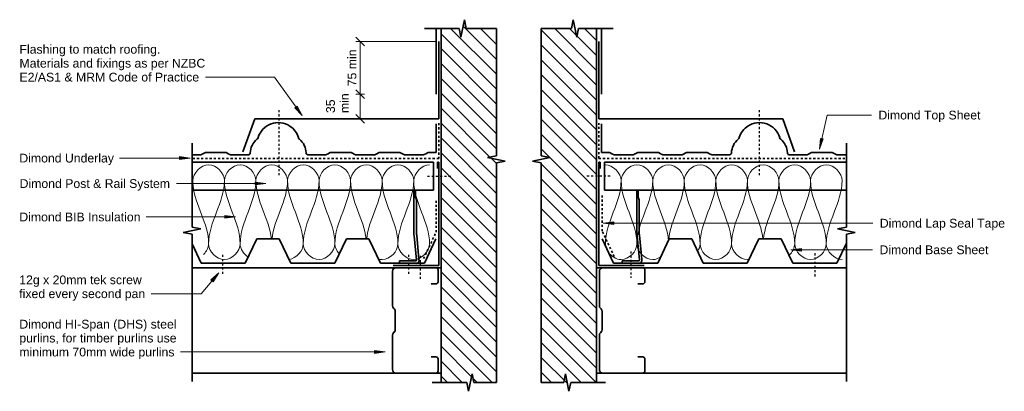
# Model space of a CAD drawing. Header units: millimetres. Extents: x 15331 to 16735, y 4666 to 5196.
import ezdxf

# ---------------------------------------------------------------- set-up
doc = ezdxf.new("R2010")
doc.units = ezdxf.units.MM
doc.linetypes.add('Dash', pattern=[6, 3, -3])
for name, color, linetype, lineweight in [('A-DETL', 90, 'Continuous', 18), ('A-DETL-GENF', 92, 'Continuous', 18), ('A-DETL-MEDM', 33, 'Continuous', 35), ('A-DETL-THIN', 151, 'Continuous', 18), ('Advanced Standard System_dwg', 8, 'Continuous', 18), ('G-ANNO-TEXT', 231, 'Continuous', 9)]:
    doc.layers.add(name, color=color, linetype=linetype, lineweight=lineweight)
doc.styles.add('Arial', font='arial.ttf', dxfattribs={"height": 12.5})
pattern_1 = [(135, (0, 0), (-10.606602, -10.606602), [])]

# ---------------------------------------------------------------- blocks, each defined once
blk = doc.blocks.new('Advanced Standard System_dwg__ArchTick-320487-Roof Penetration Detail')
at = {"lineweight": 18}
blk.add_line((-0.5, -0.5), (0.5, 0.5), dxfattribs=at)

msp = doc.modelspace()

# ---------------------------------------------------------------- hatches: boundary and pattern name
at = {"layer": 'A-DETL-GENF'}
h = msp.add_hatch(dxfattribs=at)
h.set_pattern_fill('FP_1', color=8, style=0, pattern_type=2)
h.set_pattern_definition(pattern_1)
h.paths.add_polyline_path([(15970.9, 4666.1), (15975.9, 4691.1), (15978.4, 4678.6), (16010.5, 4678.6), (16010.5, 4991.6), (16023, 4994.1), (15998, 4999.2), (16010.5, 5001.6), (16010.5, 5183.2), (15967.4, 5183.2), (15964.9, 5195.7), (15959.8, 5170.7), (15957.4, 5183.2), (15931.5, 5183.2), (15931.5, 4678.6), (15968.4, 4678.6)])
h = msp.add_hatch(dxfattribs=at)
h.set_pattern_fill('FP_1', color=8, style=0, pattern_type=2)
h.set_pattern_definition(pattern_1)
h.paths.add_polyline_path([(16075, 4678.2), (16153.4, 4678.2), (16153.4, 5183.2), (16127.5, 5183.2), (16125, 5170.8), (16120, 5195.7), (16120, 5183.2), (16075, 5183.2), (16075, 4998.2)])
for points in [[(15576.2, 4998.4), (15576.2, 4997.6), (15578.7, 4998)], [(15576.2, 4960.3), (15576.2, 4959.4), (15578.7, 4959.8)]]:
    msp.add_hatch(color=7, dxfattribs=at).paths.add_polyline_path(points)
at = {"layer": 'G-ANNO-TEXT'}
for points in [[(15733.5, 5059), (15726.4, 5072.3), (15723.1, 5070)], [(16471.4, 5011.4), (16476.6, 5025.7), (16472.7, 5026.5)], [(15573.6, 4998.5), (15558.6, 5000.5), (15558.6, 4996.5)], [(15681.6, 4962.1), (15666.6, 4964.1), (15666.6, 4960.2)], [(15638.2, 4914.5), (15623.2, 4916.5), (15623.2, 4912.6)], [(16162.9, 4905.7), (16177.9, 4903.7), (16177.9, 4907.7)], [(16430.4, 4867.7), (16445.4, 4865.8), (16445.4, 4869.7)], [(15614.5, 4835.1), (15603.3, 4824.8), (15606.4, 4822.3)], [(15851.8, 4722.1), (15836.8, 4724.1), (15836.8, 4720.1)]]:
    msp.add_hatch(color=7, dxfattribs=at).paths.add_polyline_path(points)

# ---------------------------------------------------------------- linework, layer by layer
at = {"layer": 'A-DETL', "linetype": 'Dash', "lineweight": 25}
for p, q in [((15700.8, 4973.9), (15700.8, 5069.1)), ((16385.6, 4973.9), (16385.6, 5069.1)), ((15912.3, 4972.8), (15946.3, 4972.8)), ((16172.6, 4972.8), (16138.6, 4972.8)), ((15620.1, 4860.5), (15620.1, 4832.4)), ((15885.1, 4860.5), (15885.1, 4832.4)), ((15902, 4859.2), (15902, 4824.1)), ((16202, 4865.5), (16202, 4827.8)), ((16464.6, 4862.8), (16464.6, 4827.8))]:
    msp.add_line(p, q, dxfattribs=at)
at = {"layer": 'A-DETL', "linetype": 'Dash', "lineweight": 35}
for p, q in [((15928.5, 5048.3), (15928.5, 4998)), ((16156.4, 4998), (16156.4, 5048.3)), ((15928.5, 4998), (15576.5, 4998)), ((16156.4, 4998), (16509.6, 4998)), ((16161.4, 4894.3), (16161.4, 4946.4)), ((15924.5, 4892.9), (15924.5, 4937.7)), ((15906.7, 4855.2), (15924.5, 4892.9)), ((16178.5, 4858.1), (16161.4, 4894.3))]:
    msp.add_line(p, q, dxfattribs=at)
at = {"layer": 'A-DETL'}
for points in [[(15622.6, 4966.3), (15622.6, 4976.9), (15600.1, 5000.6), (15577.6, 4976.9), (15577.6, 4966.3)], [(15667.6, 4966.3), (15667.6, 4976.9), (15645.1, 5000.6), (15622.6, 4976.9), (15622.6, 4966.3)], [(15712.6, 4966.3), (15712.6, 4976.9), (15690.1, 5000.6), (15667.6, 4976.9), (15667.6, 4966.3)], [(15757.6, 4966.3), (15757.6, 4976.9), (15735.1, 5000.6), (15712.6, 4976.9), (15712.6, 4966.3)], [(15802.6, 4966.3), (15802.6, 4976.9), (15780.1, 5000.6), (15757.6, 4976.9), (15757.6, 4966.3)], [(15847.6, 4966.3), (15847.6, 4976.9), (15825.1, 5000.6), (15802.6, 4976.9), (15802.6, 4966.3)], [(15892.6, 4966.3), (15892.6, 4976.9), (15870.1, 5000.6), (15847.6, 4976.9), (15847.6, 4966.3)], [(15915.1, 4988.8), (15904.5, 4988.8), (15892.6, 4976.9), (15892.6, 4966.3)], [(16165.9, 4988.8), (16176.5, 4988.8), (16188.4, 4976.9), (16188.4, 4966.3)], [(16188.4, 4966.3), (16188.4, 4976.9), (16210.9, 5000.6), (16233.4, 4976.9), (16233.4, 4966.3)], [(16233.4, 4966.3), (16233.4, 4976.9), (16255.9, 5000.6), (16278.4, 4976.9), (16278.4, 4966.3)], [(16278.4, 4966.3), (16278.4, 4976.9), (16300.9, 5000.6), (16323.4, 4976.9), (16323.4, 4966.3)], [(16323.4, 4966.3), (16323.4, 4976.9), (16345.9, 5000.6), (16368.4, 4976.9), (16368.4, 4966.3)], [(16368.4, 4966.3), (16368.4, 4976.9), (16390.9, 5000.6), (16413.4, 4976.9), (16413.4, 4966.3)], [(16413.4, 4966.3), (16413.4, 4976.9), (16435.9, 5000.6), (16458.4, 4976.9), (16458.4, 4966.3)], [(16458.4, 4966.3), (16458.4, 4976.9), (16480.9, 5000.6), (16503.4, 4976.9), (16503.4, 4966.3)], [(15577.6, 4966.3), (15577.6, 4964.1), (15577.7, 4962), (15577.9, 4959.9)], [(15577.9, 4959.7), (15580.7, 4931.3), (15600.1, 4905), (15600.1, 4876.3)], [(15600.1, 4876.3), (15600.1, 4907.2), (15622.6, 4935.3), (15622.6, 4966.3)], [(15622.6, 4966.3), (15622.6, 4935.3), (15645.1, 4907.2), (15645.1, 4876.3)], [(15645.1, 4876.3), (15645.1, 4907.2), (15667.6, 4935.3), (15667.6, 4966.3)], [(15667.6, 4966.3), (15667.6, 4937.7), (15686.8, 4911.5), (15689.7, 4883.3)], [(15690.5, 4883.3), (15693.4, 4911.5), (15712.6, 4937.7), (15712.6, 4966.3)], [(15712.6, 4966.3), (15712.6, 4935.3), (15735.1, 4907.2), (15735.1, 4876.3)], [(15735.1, 4876.3), (15735.1, 4907.2), (15757.6, 4935.3), (15757.6, 4966.3)], [(15757.6, 4966.3), (15757.6, 4935.3), (15780.1, 4907.2), (15780.1, 4876.3)], [(15780.1, 4876.3), (15780.1, 4907.2), (15802.6, 4935.3), (15802.6, 4966.3)], [(15802.6, 4966.3), (15802.6, 4937.7), (15821.8, 4911.5), (15824.7, 4883.3)], [(15825.5, 4883.3), (15828.4, 4911.5), (15847.6, 4937.7), (15847.6, 4966.3)], [(15847.6, 4966.3), (15847.6, 4935.3), (15870.1, 4907.2), (15870.1, 4876.3)], [(15870.1, 4876.3), (15870.1, 4907.2), (15892.6, 4935.3), (15892.6, 4966.3)], [(15892.6, 4966.3), (15892.6, 4935.3), (15915.1, 4907.2), (15915.1, 4876.3)], [(16188.4, 4966.3), (16188.4, 4935.3), (16165.9, 4907.2), (16165.9, 4876.3)], [(16210.9, 4876.3), (16210.9, 4907.2), (16188.4, 4935.3), (16188.4, 4966.3)], [(16233.4, 4966.3), (16233.4, 4935.3), (16210.9, 4907.2), (16210.9, 4876.3)], [(16255.8, 4880.5), (16253.9, 4909.8), (16233.4, 4936.8), (16233.4, 4966.3)], [(16278.4, 4966.3), (16278.4, 4937.3), (16258.7, 4910.8), (16256.2, 4882.1)], [(16300.9, 4876.3), (16300.9, 4907.2), (16278.4, 4935.3), (16278.4, 4966.3)], [(16323.4, 4966.3), (16323.4, 4935.3), (16300.9, 4907.2), (16300.9, 4876.3)], [(16345.9, 4876.3), (16345.9, 4907.2), (16323.4, 4935.3), (16323.4, 4966.3)], [(16368.4, 4966.3), (16368.4, 4935.3), (16345.9, 4907.2), (16345.9, 4876.3)], [(16390.5, 4883.3), (16387.6, 4911.5), (16368.4, 4937.7), (16368.4, 4966.3)], [(16413.4, 4966.3), (16413.4, 4937.7), (16394.2, 4911.5), (16391.3, 4883.3)], [(16435.9, 4876.3), (16435.9, 4907.2), (16413.4, 4935.3), (16413.4, 4966.3)], [(16458.4, 4966.3), (16458.4, 4935.3), (16435.9, 4907.2), (16435.9, 4876.3)], [(16480.9, 4876.3), (16480.9, 4907.2), (16458.4, 4935.3), (16458.4, 4966.3)], [(16503.4, 4966.3), (16503.4, 4935.3), (16480.9, 4907.2), (16480.9, 4876.3)], [(15600.1, 4876.3), (15600.1, 4871), (15597.2, 4865.5), (15593, 4861.2)], [(15645.1, 4876.3), (15645.1, 4865.6), (15622.6, 4841.9), (15600.1, 4865.6), (15600.1, 4876.3)], [(15656.6, 4857.3), (15650, 4861.7), (15645.1, 4869.2), (15645.1, 4876.3)], [(15735.1, 4876.3), (15735.1, 4866.3), (15725.2, 4855.2), (15714.7, 4853.9)], [(15780.1, 4876.3), (15780.1, 4865.6), (15757.6, 4841.9), (15735.1, 4865.6), (15735.1, 4876.3)], [(15786.4, 4861.8), (15782.6, 4866), (15780.1, 4871.2), (15780.1, 4876.3)], [(15915.1, 4876.3), (15915.1, 4865.6), (15892.6, 4841.9), (15870.1, 4865.6), (15870.1, 4876.3)], [(16165.9, 4876.3), (16165.9, 4874.8), (16166.1, 4873.4), (16166.5, 4872)], [(16297.4, 4865.5), (16299.6, 4868.9), (16300.9, 4872.6), (16300.9, 4876.3)], [(16300.9, 4876.3), (16300.9, 4865.6), (16323.4, 4841.9), (16345.9, 4865.6), (16345.9, 4876.3)], [(16427.8, 4860), (16432.6, 4864.4), (16435.9, 4870.5), (16435.9, 4876.3)], [(16435.9, 4876.3), (16435.9, 4865.6), (16458.4, 4841.9), (16480.9, 4865.6), (16480.9, 4876.3)], [(16480.9, 4876.3), (16480.9, 4865.6), (16492.8, 4853.8), (16503.4, 4853.8)]]:
    msp.add_open_spline(points, degree=3, dxfattribs=at)
for points, knots in [([(15870.1, 4876.3), (15870.1, 4865.6), (15857, 4851.8), (15843.8, 4854.1), (15842, 4854.7)], [0, 0, 0, 0, 1.414214, 1.650903, 1.650903, 1.650903, 1.650903]), ([(16169.7, 4865), (16174, 4858.7), (16192.4, 4846.1), (16210.9, 4865.6), (16210.9, 4876.3)], [0.506475, 0.506475, 0.506475, 0.506475, 1.414214, 2.828427, 2.828427, 2.828427, 2.828427]), ([(16210.9, 4876.3), (16210.9, 4865.6), (16226.2, 4849.5), (16241.4, 4855.3), (16244.9, 4857.7)], [0, 0, 0, 0, 1.414214, 1.918823, 1.918823, 1.918823, 1.918823]), ([(16345.9, 4876.3), (16345.9, 4865.6), (16358, 4852.9), (16370.1, 4853.8), (16370.9, 4853.9)], [0, 0, 0, 0, 1.414214, 1.516973, 1.516973, 1.516973, 1.516973])]:
    msp.add_open_spline(points, degree=3, knots=knots, dxfattribs=at)
at = {"layer": 'A-DETL-MEDM'}
for p, q in [((15959.8, 5170.7), (15964.9, 5195.7)), ((15964.9, 5195.7), (15967.4, 5183.2)), ((16120, 5195.7), (16117.5, 5183.2)), ((16125.1, 5170.7), (16120, 5195.7)), ((15908, 5183.2), (15957.4, 5183.2)), ((15924.5, 5183.2), (15924.5, 5089.5)), ((15931.5, 4678.6), (15931.5, 5183.2)), ((15957.4, 5183.2), (15959.8, 5170.7)), ((16010.5, 5183.2), (15967.4, 5183.2)), ((16010.5, 5001.6), (16010.5, 5183.2)), ((16074.4, 5001.6), (16074.4, 5183.2)), ((16074.4, 5183.2), (16117.5, 5183.2)), ((16127.5, 5183.2), (16125.1, 5170.7)), ((16176.9, 5183.2), (16127.5, 5183.2)), ((16153.4, 4678.6), (16153.4, 5183.2)), ((16160.4, 5183.2), (16160.4, 5089.5)), ((15928.5, 5164.5), (15928.5, 5054.5)), ((16156.4, 5164.5), (16156.4, 5054.5)), ((15666.2, 5054.5), (15649.1, 5007.5)), ((15927.5, 5054.5), (15666.2, 5054.5)), ((15928.5, 5054.5), (15666.2, 5054.5)), ((15924.7, 5006.5), (15924.7, 5047.1)), ((16156.4, 5054.5), (16418.7, 5054.5)), ((16157.4, 5054.5), (16418.7, 5054.5)), ((16160.2, 5006.5), (16160.2, 5047.1)), ((16418.7, 5054.5), (16435.8, 5007.5)), ((15576.5, 4900), (15576.5, 5019.7)), ((16509.6, 4900), (16509.6, 5019.7)), ((15588.1, 5003), (15576.5, 5003)), ((15594.5, 5006.1), (15590, 5003.4)), ((15610.2, 5006.5), (15596.2, 5006.5)), ((15624.2, 5006.5), (15610.2, 5006.5)), ((15628.2, 5004.7), (15625.9, 5006.1)), ((15630.5, 5003.4), (15628.2, 5004.7)), ((15656.6, 5003), (15632.4, 5003)), ((15742, 5003), (15766.3, 5003)), ((15768.2, 5003.4), (15770.5, 5004.7)), ((15770.5, 5004.7), (15772.7, 5006.1)), ((15774.4, 5006.5), (15788.4, 5006.5)), ((15788.4, 5006.5), (15802.4, 5006.5)), ((15804.1, 5006.1), (15808.7, 5003.4)), ((15810.6, 5003), (15836, 5003)), ((15837.9, 5003.4), (15840.2, 5004.7)), ((15840.2, 5004.7), (15842.5, 5006.1)), ((15844.2, 5006.5), (15858.2, 5006.5)), ((15858.2, 5006.5), (15872.2, 5006.5)), ((15873.9, 5006.1), (15878.4, 5003.4)), ((15880.3, 5003), (15905.7, 5003)), ((15907.6, 5003.4), (15909.9, 5004.7)), ((15909.9, 5004.7), (15912.2, 5006.1)), ((15913.9, 5006.5), (15924.7, 5006.5)), ((15998, 4999.2), (16010.5, 5001.6)), ((16023, 4994.1), (15998, 4999.2)), ((16061.9, 4994.1), (16086.9, 4999.2)), ((16086.9, 4999.2), (16074.4, 5001.6)), ((16171, 5006.5), (16160.2, 5006.5)), ((16175, 5004.7), (16172.7, 5006.1)), ((16177.3, 5003.4), (16175, 5004.7)), ((16204.6, 5003), (16179.2, 5003)), ((16211, 5006.1), (16206.5, 5003.4)), ((16226.7, 5006.5), (16212.7, 5006.5)), ((16240.7, 5006.5), (16226.7, 5006.5)), ((16244.7, 5004.7), (16242.4, 5006.1)), ((16247, 5003.4), (16244.7, 5004.7)), ((16274.3, 5003), (16248.9, 5003)), ((16280.8, 5006.1), (16276.2, 5003.4)), ((16296.5, 5006.5), (16282.5, 5006.5)), ((16310.5, 5006.5), (16296.5, 5006.5)), ((16314.5, 5004.7), (16312.2, 5006.1)), ((16316.7, 5003.4), (16314.5, 5004.7)), ((16342.9, 5003), (16318.6, 5003)), ((16428.3, 5003), (16452.5, 5003)), ((16454.4, 5003.4), (16456.7, 5004.7)), ((16456.7, 5004.7), (16459, 5006.1)), ((16460.7, 5006.5), (16474.7, 5006.5)), ((16474.7, 5006.5), (16488.7, 5006.5)), ((16490.4, 5006.1), (16494.9, 5003.4)), ((16496.8, 5003), (16509.6, 5003)), ((15920.9, 4992.8), (15576.5, 4992.8)), ((15920.9, 4952.8), (15920.9, 4992.8)), ((15926.5, 4983.6), (15926.5, 4992.8)), ((15926.5, 4992.8), (15928.5, 4992.8)), ((15928.5, 4952.8), (15928.5, 4992.8)), ((15928.5, 4992.8), (15928.5, 4845.3)), ((16010.5, 4991.6), (16023, 4994.1)), ((16010.5, 4678.6), (16010.5, 4991.6)), ((16074.4, 4991.6), (16061.9, 4994.1)), ((16074.4, 4678.6), (16074.4, 4991.6)), ((16156.4, 4952.8), (16156.4, 4992.8)), ((16158.4, 4992.8), (16156.4, 4992.8)), ((16156.4, 4992.8), (16156.4, 4845.3)), ((16158.4, 4983.6), (16158.4, 4992.8)), ((16164.4, 4952.8), (16164.4, 4992.8)), ((16164.4, 4992.8), (16509.6, 4992.8)), ((15576.5, 4952.8), (15920.9, 4952.8)), ((15892.8, 4952.8), (15892.8, 4891.5)), ((15895.1, 4942.7), (15895.1, 4952.8)), ((15896.4, 4939.1), (15895.1, 4942.7)), ((16509.6, 4952.8), (16164.4, 4952.8)), ((16210.5, 4952.8), (16210.5, 4891.5)), ((16212.8, 4942.7), (16212.8, 4952.8)), ((16214, 4939.1), (16212.8, 4942.7)), ((15896.4, 4891.5), (15896.4, 4939.1)), ((16214, 4891.5), (16214, 4939.1)), ((15564, 4892.5), (15589, 4897.5)), ((15576.5, 4890), (15564, 4892.5)), ((15589, 4897.5), (15576.5, 4900)), ((15576.5, 4679.9), (15576.5, 4890)), ((15893.4, 4887.6), (15896.7, 4853.1)), ((15900, 4854.1), (15896.8, 4888.6)), ((16211.1, 4887.6), (16214.3, 4853.1)), ((16217.7, 4854.1), (16214.5, 4888.6)), ((16497.1, 4897.5), (16509.6, 4900)), ((16522.1, 4892.5), (16497.1, 4897.5)), ((16509.6, 4890), (16522.1, 4892.5)), ((16509.6, 4679.9), (16509.6, 4890)), ((15576.5, 4876.2), (15589.5, 4848.5)), ((15576.5, 4876.2), (15589.5, 4848.5)), ((15652.4, 4848.5), (15668.8, 4883.3)), ((15652.4, 4848.5), (15668.8, 4883.3)), ((15668.8, 4883.3), (15700.9, 4883.3)), ((15668.8, 4883.3), (15700.9, 4883.3)), ((15700.9, 4883.3), (15717.3, 4848.5)), ((15700.9, 4883.3), (15717.3, 4848.5)), ((15780.2, 4848.5), (15796.6, 4883.3)), ((15780.2, 4848.5), (15796.6, 4883.3)), ((15796.6, 4883.3), (15828.6, 4883.3)), ((15796.6, 4883.3), (15828.6, 4883.3)), ((15828.6, 4883.3), (15845, 4848.5)), ((15828.6, 4883.3), (15845, 4848.5)), ((15907.9, 4848.5), (15924.3, 4883.3)), ((15907.9, 4848.5), (15924.3, 4883.3)), ((16161.2, 4883.3), (16177.6, 4848.5)), ((16177.6, 4848.5), (16161.2, 4883.3)), ((16240.5, 4848.5), (16256.9, 4883.3)), ((16256.9, 4883.3), (16240.5, 4848.5)), ((16256.9, 4883.3), (16289, 4883.3)), ((16289, 4883.3), (16256.9, 4883.3)), ((16289, 4883.3), (16305.4, 4848.5)), ((16305.4, 4848.5), (16289, 4883.3)), ((16368.3, 4848.5), (16384.7, 4883.3)), ((16384.7, 4883.3), (16368.3, 4848.5)), ((16384.7, 4883.3), (16416.7, 4883.3)), ((16416.7, 4883.3), (16384.7, 4883.3)), ((16416.7, 4883.3), (16433.1, 4848.5)), ((16433.1, 4848.5), (16416.7, 4883.3)), ((16496, 4848.5), (16509.6, 4877.3)), ((16509.6, 4877.3), (16496, 4848.5)), ((15589.5, 4848.5), (15652.4, 4848.5)), ((15589.5, 4848.5), (15652.4, 4848.5)), ((15717.3, 4848.5), (15780.2, 4848.5)), ((15717.3, 4848.5), (15780.2, 4848.5)), ((15845, 4848.5), (15907.9, 4848.5)), ((15845, 4848.5), (15907.9, 4848.5)), ((15928.5, 4845.3), (15863.5, 4845.3)), ((15895.9, 4852), (15872.3, 4852)), ((15872.3, 4852), (15872.3, 4848.5)), ((15872.3, 4848.5), (15895.9, 4848.5)), ((16156.4, 4845.3), (16221.1, 4845.3)), ((16177.6, 4848.5), (16240.5, 4848.5)), ((16240.5, 4848.5), (16177.6, 4848.5)), ((16213.5, 4852), (16189.9, 4852)), ((16189.9, 4852), (16189.9, 4848.5)), ((16189.9, 4848.5), (16213.5, 4848.5)), ((16305.4, 4848.5), (16368.3, 4848.5)), ((16368.3, 4848.5), (16305.4, 4848.5)), ((16433.1, 4848.5), (16496, 4848.5)), ((16496, 4848.5), (16433.1, 4848.5)), ((15931.5, 4842.1), (15576.5, 4842.1)), ((15862.3, 4788.1), (15862.3, 4837.1)), ((15867.3, 4842.1), (15924.3, 4842.1)), ((15927.3, 4839.1), (15927.3, 4822.1)), ((16153.4, 4842.1), (16509.6, 4842.1)), ((16157.3, 4788.1), (16157.3, 4837.1)), ((16162.3, 4842.1), (16219.3, 4842.1)), ((16222.3, 4839.1), (16222.3, 4822.1)), ((15924.3, 4819.1), (15917.3, 4819.1)), ((16219.3, 4819.1), (16212.3, 4819.1)), ((15864.9, 4783.5), (15863.8, 4784.6)), ((15866.3, 4754.1), (15866.3, 4780)), ((16159.9, 4783.5), (16158.8, 4784.6)), ((16161.3, 4754.1), (16161.3, 4780)), ((15862.3, 4697.1), (15862.3, 4746)), ((15863.8, 4749.5), (15864.9, 4750.6)), ((16157.3, 4697.1), (16157.3, 4746)), ((16158.8, 4749.5), (16159.9, 4750.6)), ((15917.3, 4715.1), (15924.3, 4715.1)), ((15927.3, 4712.1), (15927.3, 4695.1)), ((16212.3, 4715.1), (16219.3, 4715.1)), ((16222.3, 4712.1), (16222.3, 4695.1)), ((15576.5, 4692.1), (15931.5, 4692.1)), ((15924.3, 4692.1), (15867.3, 4692.1)), ((15970.9, 4666.1), (15975.9, 4691.1)), ((15975.9, 4691.1), (15978.4, 4678.6)), ((16109, 4691.1), (16106.5, 4678.6)), ((16114, 4666.1), (16109, 4691.1)), ((16509.6, 4692.1), (16153.4, 4692.1)), ((16219.3, 4692.1), (16162.3, 4692.1)), ((15919, 4678.6), (15968.4, 4678.6)), ((15968.4, 4678.6), (15970.9, 4666.1)), ((15978.4, 4678.6), (16010.5, 4678.6)), ((16106.5, 4678.6), (16074.4, 4678.6)), ((16116.5, 4678.6), (16114, 4666.1)), ((16165.9, 4678.6), (16116.5, 4678.6))]:
    msp.add_line(p, q, dxfattribs=at)
for centre, radius, start, end in [((15699.4, 5019), 30.1, 56.7609, 163.2464), ((15699.4, 5019), 30.1, 16.974, 56.7609), ((16385.6, 5019), 30.1, 123.2391, 163.026), ((16385.6, 5019), 30.1, 16.7536, 123.2391), ((15668.1, 5027.7), 2.5, 291.9049, 0), ((15730.6, 5027.7), 2.5, 177.4627, 248.0951), ((16354.3, 5027.7), 2.5, 291.9049, 2.5373), ((16416.8, 5027.7), 2.5, 180, 248.0951), ((15685.6, 5005.1), 26.2, 129.405, 178.5484), ((15713, 5005.1), 26.2, 1.4516, 50.595), ((16371.9, 5005.1), 26.2, 129.405, 178.5484), ((16399.3, 5005.1), 26.2, 1.4516, 50.595), ((15588.1, 5007.5), 4.54, 270.1003, 294.9), ((15596.2, 5002.5), 4, 90, 115), ((15624.2, 5002.5), 4, 65, 90), ((15632.4, 5007.5), 4.5, 244.994, 270), ((15656.6, 5005.8), 2.8, 270, 360), ((15742, 5005.8), 2.8, 180, 270), ((15766.3, 5007.5), 4.5, 270, 295.006), ((15774.4, 5002.5), 4, 90, 115), ((15802.4, 5002.5), 4, 65, 90), ((15810.6, 5007.5), 4.54, 245.1, 269.8997), ((15836, 5007.5), 4.5, 270, 295), ((15844.2, 5002.5), 4, 90, 115), ((15872.2, 5002.5), 4, 65, 90), ((15880.3, 5007.5), 4.54, 245.1, 269.8998), ((15905.7, 5007.5), 4.5, 270, 295), ((15913.9, 5002.5), 4, 90, 115), ((16171, 5002.5), 4, 65, 90), ((16179.2, 5007.5), 4.5, 245, 270), ((16204.6, 5007.5), 4.54, 270.1002, 294.9), ((16212.7, 5002.5), 4, 90, 115), ((16240.7, 5002.5), 4, 65, 90), ((16248.9, 5007.5), 4.5, 245, 270), ((16274.3, 5007.5), 4.54, 270.1003, 294.9), ((16282.5, 5002.5), 4, 90, 115), ((16310.5, 5002.5), 4, 65, 90), ((16318.6, 5007.5), 4.5, 244.994, 270), ((16342.9, 5005.8), 2.8, 270, 360), ((16428.3, 5005.8), 2.8, 180, 270), ((16452.5, 5007.5), 4.5, 270, 295.006), ((16460.7, 5002.5), 4, 90, 115), ((16488.7, 5002.5), 4, 65, 90), ((16496.9, 5007.5), 4.54, 245.1, 269.8997), ((15906, 4891.5), 13.2, 180, 197), ((15906, 4891.5), 9.64, 180, 197), ((16223.7, 4891.5), 13.2, 180, 197), ((16223.7, 4891.5), 9.64, 180, 197), ((15895.9, 4852.8), 4.36, 270, 17), ((15895.9, 4852.8), 0.816, 270, 17), ((16213.5, 4852.8), 4.36, 270, 17), ((16213.5, 4852.8), 0.816, 270, 17), ((15867.3, 4837.1), 5, 90, 180), ((15924.3, 4839.1), 3, 0, 90), ((16162.3, 4837.1), 5, 90, 180), ((16219.3, 4839.1), 3, 0, 90), ((15924.3, 4822.1), 3, 270, 0), ((16219.3, 4822.1), 3, 270, 0), ((15867.3, 4788.1), 5, 180, 225), ((16162.3, 4788.1), 5, 180, 225), ((15861.3, 4780), 5, 0, 45), ((16156.3, 4780), 5, 0, 45), ((15867.3, 4746), 5, 135, 180), ((15861.3, 4754.1), 5, 315, 0), ((16162.3, 4746), 5, 135, 180), ((16156.3, 4754.1), 5, 315, 0), ((15924.3, 4712.1), 3, 0, 90), ((16219.3, 4712.1), 3, 0, 90), ((15867.3, 4697.1), 5, 180, 270), ((15924.3, 4695.1), 3, 270, 0), ((16162.3, 4697.1), 5, 180, 270), ((16219.3, 4695.1), 3, 270, 0)]:
    msp.add_arc(centre, radius, start, end, dxfattribs=at)
at = {"layer": 'A-DETL-THIN'}
for p, q in [((15924.5, 5164.5), (15810, 5164.5)), ((15816.3, 5164.5), (15816.3, 5089.5)), ((15822.5, 5089.5), (15810, 5089.5)), ((15810, 5089.5), (15820.9, 5089.5)), ((15816.3, 5089.5), (15816.3, 5054.5)), ((15822.6, 5054.5), (15810, 5054.5))]:
    msp.add_line(p, q, dxfattribs=at)
at = {"layer": 'G-ANNO-TEXT', "color": 250}
for p, q in [((15606.5, 5113.8), (15595.7, 5113.8)), ((15694.2, 5113.8), (15606.5, 5113.8)), ((15733.5, 5059), (15694.2, 5113.8)), ((15726.4, 5072.3), (15723.1, 5070)), ((15723.1, 5070), (15733.5, 5059)), ((15733.5, 5059), (15726.4, 5072.3)), ((16471.4, 5011.4), (16482, 5059.7)), ((16482, 5059.7), (16545.2, 5059.7)), ((16472.7, 5026.5), (16471.4, 5011.4)), ((16471.4, 5011.4), (16476.6, 5025.7)), ((16476.6, 5025.7), (16472.7, 5026.5)), ((15473.5, 4998.5), (15473.2, 4998.5)), ((15573.6, 4998.5), (15473.5, 4998.5)), ((15573.6, 4998.5), (15558.6, 5000.5)), ((15558.6, 5000.5), (15558.6, 4996.5)), ((15558.6, 4996.5), (15573.6, 4998.5)), ((15554.6, 4962.1), (15554.2, 4962.1)), ((15681.6, 4962.1), (15554.6, 4962.1)), ((15681.6, 4962.1), (15666.6, 4964.1)), ((15666.6, 4964.1), (15666.6, 4960.2)), ((15666.6, 4960.2), (15681.6, 4962.1)), ((15511.2, 4914.5), (15510.9, 4914.5)), ((15638.2, 4914.5), (15511.2, 4914.5)), ((15638.2, 4914.5), (15623.2, 4916.5)), ((15623.2, 4916.5), (15623.2, 4912.6)), ((15623.2, 4912.6), (15638.2, 4914.5)), ((16177.9, 4907.7), (16162.9, 4905.7)), ((16162.9, 4905.7), (16177.9, 4903.7)), ((16162.9, 4905.7), (16547.2, 4905.7)), ((16177.9, 4903.7), (16177.9, 4907.7)), ((16445.4, 4869.7), (16430.4, 4867.7)), ((16430.4, 4867.7), (16445.4, 4865.8)), ((16430.4, 4867.7), (16546.8, 4867.7)), ((16445.4, 4865.8), (16445.4, 4869.7)), ((15614.5, 4835.1), (15589.4, 4805.1)), ((15614.5, 4835.1), (15603.3, 4824.8)), ((15606.4, 4822.3), (15614.5, 4835.1)), ((15603.3, 4824.8), (15606.4, 4822.3)), ((15527.1, 4805.1), (15518.1, 4805.1)), ((15589.4, 4805.1), (15527.1, 4805.1)), ((15565.8, 4722.1), (15559.8, 4722.1)), ((15851.8, 4722.1), (15565.8, 4722.1)), ((15851.8, 4722.1), (15836.8, 4724.1)), ((15836.8, 4724.1), (15836.8, 4720.1)), ((15836.8, 4720.1), (15851.8, 4722.1))]:
    msp.add_line(p, q, dxfattribs=at)

# ---------------------------------------------------------------- block references
at = {"layer": 'Advanced Standard System_dwg', "color": 7, "xscale": 12.5, "yscale": 12.5, "zscale": 12.5}
for p, rotation in [((15816.3, 5164.5), 90), ((15816.3, 5089.5), 90), ((15816.3, 5089.5), 270), ((15816.3, 5054.5), 270)]:
    msp.add_blockref('Advanced Standard System_dwg__ArchTick-320487-Roof Penetration Detail', p, dxfattribs=dict(at, rotation=rotation))

# ---------------------------------------------------------------- texts
at = {"layer": 'G-ANNO-TEXT', "color": 7, "char_height": 12.5, "attachment_point": 1, "style": 'Arial'}
for s, insert, width in [('Flashing to match roofing.', (15330.4, 5159.8), 242.11), ('Materials and fixings as per NZBC', (15330.4, 5139.9), 319.072), ('E2/AS1 & MRM Code of Practice', (15330.4, 5120.1), 309.451), ('Dimond Top Sheet', (16555.2, 5066), 175.169), ('Dimond Underlay', (15330.2, 5004.7), 161.139), ('Dimond Post & Rail System', (15330.6, 4968.4), 258.945), ('Dimond BIB Insulation', (15330.2, 4920.8), 206.835), ('Dimond Lap Seal Tape', (16557.2, 4911.9), 214.852), ('Dimond Base Sheet', (16556.8, 4874), 186.793), ('12g x 20mm tek screw', (15330.1, 4831.2), 212.848), ('fixed every second pan', (15330.1, 4811.4), 215.654), ('Dimond HI-Span (DHS) steel', (15330.2, 4768), 270.57), ('purlins, for timber purlins use', (15330.2, 4748.2), 269.367), ('minimum 70mm wide purlins', (15330.2, 4728.3), 266.16)]:
    msp.add_mtext(s, dxfattribs=dict(at, insert=insert, width=width))
at = {"layer": 'G-ANNO-TEXT', "color": 7, "char_height": 12.5, "attachment_point": 1, "rotation": 90, "style": 'Arial'}
for s, insert, width in [('75 min', (15798.3, 5100.8), 62.932), ('min', (15787.5, 5062.6), 33.671), ('35', (15767.7, 5062.6), 23.249)]:
    msp.add_mtext(s, dxfattribs=dict(at, insert=insert, width=width))

doc.saveas('drawing.dxf')
